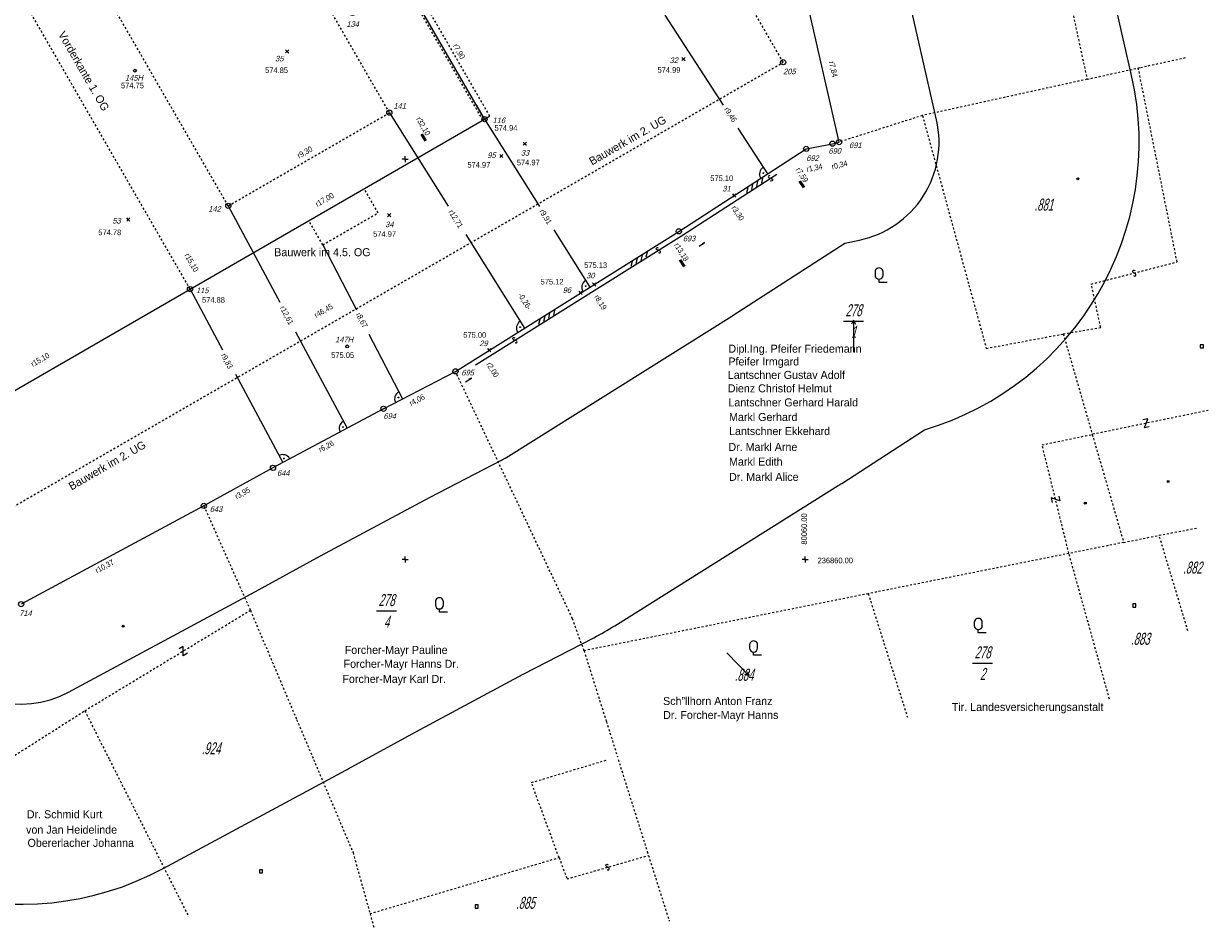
# Model space of a CAD drawing. Extents: x 0 to 80080, y 0 to 236956.
# Tile 3 of 8: x 80021 to 80080, y 236842 to 236887. Entities that reach past the tile are written whole.
import ezdxf
from ezdxf.enums import TextEntityAlignment as Align

# ---------------------------------------------------------------- set-up
doc = ezdxf.new("R2010")
doc.units = 0
doc.header["$LTSCALE"] = 0.05
doc.header["$MEASUREMENT"] = 0
for name, pattern in [('GESTRICHELT', [1, 0.6, -0.4]), ('PUNKT2', [0.14, 0.04, -0.1]), ('STRICHPUNKT', [1.2, 0.6, -0.28, 0.04, -0.28]), ('VERDECKT2', [0.3, 0.14, -0.16])]:
    doc.linetypes.add(name, pattern=pattern)
doc.layers.get('0').update_dxf_attribs({"linetype": 'CONTINUOUS'})
for name, color, linetype in [('GRENZEN', 7, 'CONTINUOUS'), ('GRGRENZE', 7, 'CONTINUOUS'), ('HEKTAR', 7, 'CONTINUOUS'), ('HO', 7, 'CONTINUOUS'), ('KATASTER', 7, 'CONTINUOUS'), ('NUSYMB', 7, 'CONTINUOUS'), ('OBJEKTE', 7, 'CONTINUOUS'), ('PN', 7, 'CONTINUOUS'), ('SITHOEHE', 40, 'CONTINUOUS'), ('SITLAGE', 2, 'CONTINUOUS'), ('SONSTIGE', 7, 'CONTINUOUS'), ('TBO', 3, 'CONTINUOUS')]:
    doc.layers.add(name, color=color, linetype=linetype)
doc.styles.add('AUDIT_D_040929113833-1', font='txt')

# ---------------------------------------------------------------- blocks, each defined once
blk = doc.blocks.new('GST', base_point=(295.049, 113.9358))
at = {"style": 'AUDIT_D_040929113833-1', "flags": 4}
blk.add_attdef('GST', (295.049, 113.9358), '', height=1, dxfattribs=at)
blk.add_attdef('GST', (295.049, 113.9358), '', height=1, dxfattribs=at)
blk = doc.blocks.new('GSTPF', base_point=(81.0332, 97.8164))
at = {"color": 0, "linetype": 'Continuous'}
for q in [(82.0332, 98.3164), (89.0332, 97.8164), (82.0332, 97.3164)]:
    blk.add_line((81.0332, 97.8164), q, dxfattribs=at)
at = {"style": 'AUDIT_D_040929113833-1', "flags": 4}
blk.add_attdef('GSTPF', (81.0332, 97.8164), '', height=1, dxfattribs=at)
blk = doc.blocks.new('GSTOU', base_point=(55.2021, 98.5682))
at = {"color": 0, "linetype": 'Continuous'}
blk.add_line((52.7021, 98.5682), (57.7021, 98.5682), dxfattribs=at)
at = {"style": 'AUDIT_D_040929113833-1', "flags": 4}
for tag in ['GSTO', 'GSTU', 'GSTO', 'GSTU']:
    blk.add_attdef(tag, (55.2021, 98.5682), '', height=1, dxfattribs=at)
blk = doc.blocks.new('BEMASS0013')
at = {"color": 7, "linetype": 'Continuous', "style": 'AUDIT_D_040929113833-1', "width": 0.75}
blk.add_text('r10,37', height=0.28, rotation=28.271, dxfattribs=at).set_placement((80024.5981, 236859.3005))
blk = doc.blocks.new('BEMASS0014')
at = {"color": 7, "linetype": 'Continuous', "style": 'AUDIT_D_040929113833-1', "width": 0.75}
blk.add_text('r3,95', height=0.28, rotation=28.773, dxfattribs=at).set_placement((80031.5803, 236863.0032))
blk = doc.blocks.new('BEMASS0015')
at = {"color": 7, "linetype": 'Continuous', "style": 'AUDIT_D_040929113833-1', "width": 0.75}
blk.add_text('r6,26', height=0.28, rotation=28.121, dxfattribs=at).set_placement((80035.7609, 236865.3451))
blk = doc.blocks.new('BEMASS0016')
at = {"color": 7, "linetype": 'Continuous', "style": 'AUDIT_D_040929113833-1', "width": 0.75}
blk.add_text('r4,06', height=0.28, rotation=27.449, dxfattribs=at).set_placement((80040.3006, 236867.6622))
blk = doc.blocks.new('BEMASS0017')
at = {"color": 7, "linetype": 'Continuous', "style": 'AUDIT_D_040929113833-1', "width": 0.75}
blk.add_text('r1,34', height=0.28, rotation=11.226, dxfattribs=at).set_placement((80060.0936, 236879.361))
blk = doc.blocks.new('BEMASS0018')
at = {"color": 7, "linetype": 'Continuous', "style": 'AUDIT_D_040929113833-1', "width": 0.75}
blk.add_text('r0,34', height=0.28, rotation=13.627, dxfattribs=at).set_placement((80061.3575, 236879.4889))
blk = doc.blocks.new('BEMASS0019')
at = {"color": 7, "linetype": 'Continuous', "style": 'AUDIT_D_040929113833-1', "width": 0.75}
blk.add_text('r7,84', height=0.28, rotation=282.83, dxfattribs=at).set_placement((80061.1788, 236884.8624))
blk = doc.blocks.new('BEMASS0045')
at = {"color": 7, "linetype": 'Continuous'}
for p, q in [((80043.022, 236868.884), (80043.3067, 236869.0624)), ((80043.3067, 236869.0624), (80043.1848, 236869.0057)), ((80043.3067, 236869.0624), (80043.2025, 236868.9775))]:
    blk.add_line(p, q, dxfattribs=at)
blk = doc.blocks.new('BEMASS0046')
at = {"color": 7, "linetype": 'Continuous'}
for p, q in [((80053.9283, 236874.6198), (80053.7177, 236874.9559)), ((80053.7685, 236874.9878), (80053.9792, 236874.6516))]:
    blk.add_line(p, q, dxfattribs=at)
at = {"color": 7, "linetype": 'Continuous', "style": 'AUDIT_D_040929113833-1', "width": 0.75}
blk.add_text('r13,18', height=0.28, rotation=302.074, dxfattribs=at).set_placement((80053.432, 236875.7131))
blk = doc.blocks.new('BEMASS0047')
at = {"color": 7, "linetype": 'Continuous', "style": 'AUDIT_D_040929113833-1', "width": 0.75}
blk.add_text('r8,19', height=0.28, rotation=302.074, dxfattribs=at).set_placement((80049.4377, 236873.1185))
blk = doc.blocks.new('BEMASS0048')
at = {"color": 7, "linetype": 'Continuous', "style": 'AUDIT_D_040929113833-1', "width": 0.75}
blk.add_text('r2,00', height=0.28, rotation=302.074, dxfattribs=at).set_placement((80044.0417, 236869.7482))
blk = doc.blocks.new('BEMASS0049')
at = {"color": 7, "linetype": 'Continuous'}
for p, q in [((80054.688, 236875.654), (80054.9701, 236875.8365)), ((80054.9701, 236875.8365), (80054.8491, 236875.7781)), ((80054.9701, 236875.8365), (80054.8672, 236875.7501))]:
    blk.add_line(p, q, dxfattribs=at)
blk = doc.blocks.new('BEMASS0050')
at = {"color": 7, "linetype": 'Continuous'}
for p, q in [((80059.905, 236878.5693), (80059.6921, 236878.8984)), ((80059.7425, 236878.931), (80059.9554, 236878.6019))]:
    blk.add_line(p, q, dxfattribs=at)
at = {"color": 7, "linetype": 'Continuous', "style": 'AUDIT_D_040929113833-1', "width": 0.75}
blk.add_text('r7,59', height=0.28, rotation=302.894, dxfattribs=at).set_placement((80059.5071, 236879.479))
blk = doc.blocks.new('BEMASS0051')
at = {"color": 7, "linetype": 'Continuous', "style": 'AUDIT_D_040929113833-1', "width": 0.75}
blk.add_text('r3,30', height=0.28, rotation=302.894, dxfattribs=at).set_placement((80056.2983, 236877.5695))
blk = doc.blocks.new('BEMASS0052')
at = {"color": 7, "linetype": 'Continuous', "style": 'AUDIT_D_040929113833-1', "width": 0.75}
blk.add_text('-0,26-', height=0.28, rotation=302.074, dxfattribs=at).set_placement((80045.6242, 236873.2178))
blk = doc.blocks.new('9', base_point=(134.9007, 189.0778))
at = {"color": 0, "linetype": 'Continuous'}
blk.add_circle((134.9007, 189.0778), 0.65, dxfattribs=at)
at = {"style": 'AUDIT_D_040929113833-1', "flags": 4}
for tag in ['HO', 'PN']:
    blk.add_attdef(tag, (135.9007, 190.0778), '', height=0.28, dxfattribs=at)
blk = doc.blocks.new('33', base_point=(124.67, 173.23))
at = {"color": 0, "linetype": 'Continuous'}
blk.add_lwpolyline([(124.07, 174.23), (125.27, 174.23), (124.07, 172.23), (125.27, 172.23)], dxfattribs=at)
blk = doc.blocks.new('38', base_point=(174.6347, 173.4226))
at = {"color": 0, "linetype": 'Continuous'}
for radius in [0.25, 0.15]:
    blk.add_circle((174.6347, 173.4226), radius, dxfattribs=at)
blk = doc.blocks.new('26', base_point=(54.8, 172.97))
at = {"color": 0, "linetype": 'Continuous'}
blk.add_lwpolyline([(54.5, 172.45, 1.255241), (55.02, 172.72), (54.57, 173.23, -1.262482), (55.08, 173.51)], format="xyb", dxfattribs=at)
blk = doc.blocks.new('177', base_point=(65.0594, 82.5504))
at = {"color": 0, "linetype": 'Continuous'}
for p, q in [((64.0594, 85.1504), (64.0594, 84.3504)), ((65.0594, 82.5504), (65.0594, 83.3504)), ((66.0594, 84.3504), (66.0594, 85.1504)), ((67.0594, 82.5504), (65.0594, 82.5504))]:
    blk.add_line(p, q, dxfattribs=at)
for centre, start, end in [((65.0594, 85.1504), 0, 180.000005), ((65.0594, 84.3504), 180, 0)]:
    blk.add_arc(centre, 1, start, end, dxfattribs=at)
blk = doc.blocks.new('176', base_point=(54.92, 83.76))
at = {"color": 0, "linetype": 'Continuous'}
blk.add_lwpolyline([(55.32, 84.16), (54.52, 84.16), (54.52, 83.36), (55.32, 83.36), (55.32, 84.16)], close=True, dxfattribs=at)
blk = doc.blocks.new('25', base_point=(294.8925, 187.6994))
at = {"color": 0, "linetype": 'Continuous'}
for p, q in [((294.5036, 187.3105), (295.2814, 188.0884)), ((294.8925, 187.6994), (294.5036, 188.0884)), ((294.8925, 187.6994), (295.2814, 187.3105))]:
    blk.add_line(p, q, dxfattribs=at)
at = {"style": 'AUDIT_D_040929113833-1', "flags": 4}
for tag in ['HO', 'PN']:
    blk.add_attdef(tag, (295.8925, 188.6994), '', height=0.28, dxfattribs=at)
blk = doc.blocks.new('116', base_point=(204.4886, 127.4211))
at = {"color": 0, "linetype": 'Continuous'}
for p, q in [((202.4415, 127.5711), (203.1415, 128.2711)), ((203.5729, 127.5711), (204.2729, 128.2711)), ((204.7042, 127.5711), (205.4042, 128.2711)), ((205.8356, 127.5711), (206.5356, 128.2711))]:
    blk.add_line(p, q, dxfattribs=at)
blk = doc.blocks.new('11', base_point=(154.8674, 189.62))
at = {"color": 0, "linetype": 'Continuous'}
blk.add_circle((154.8674, 189.62), 0.35, dxfattribs=at)
at = {"style": 'AUDIT_D_040929113833-1', "flags": 4}
for tag in ['HO', 'PN']:
    blk.add_attdef(tag, (155.8674, 190.62), '', height=0.28, dxfattribs=at)
blk = doc.blocks.new('13', base_point=(174.7973, 188.5503))
at = {"color": 0, "linetype": 'Continuous'}
for q in [(174.0473, 188.5503), (174.7973, 189.3003), (175.5473, 188.5503), (174.7973, 187.8003)]:
    blk.add_line((174.7973, 188.5503), q, dxfattribs=at)
at = {"style": 'AUDIT_D_040929113833-1', "flags": 4}
for tag in ['HO', 'PN']:
    blk.add_attdef(tag, (175.7973, 189.5503), '', height=0.28, dxfattribs=at)
blk = doc.blocks.new('BEMASS0058')
at = {"color": 7, "linetype": 'Continuous', "style": 'AUDIT_D_040929113833-1', "width": 0.75}
blk.add_text('r46,45', height=0.28, rotation=29.994, dxfattribs=at).set_placement((80035.5523, 236872.0651))
blk = doc.blocks.new('BEMASS0066')
at = {"color": 7, "linetype": 'Continuous'}
for p, q in [((80043.9654, 236882.008), (80046.7062, 236877.6346)), ((80047.4347, 236876.472), (80049.2282, 236873.6102))]:
    blk.add_line(p, q, dxfattribs=at)
at = {"color": 7, "linetype": 'Continuous', "style": 'AUDIT_D_040929113833-1', "width": 0.75}
blk.add_text('r9,91', height=0.28, rotation=302.074, dxfattribs=at).set_placement((80046.6916, 236877.3942))
blk = doc.blocks.new('BEMASS0068')
at = {"color": 7, "linetype": 'Continuous'}
for p, q in [((80040.9926, 236880.9044), (80040.7943, 236881.248)), ((80040.8462, 236881.278), (80041.0445, 236880.9344))]:
    blk.add_line(p, q, dxfattribs=at)
at = {"color": 7, "linetype": 'Continuous', "style": 'AUDIT_D_040929113833-1', "width": 0.75}
blk.add_text('r32,10', height=0.28, rotation=299.994, dxfattribs=at).set_placement((80040.5363, 236882.0151))
blk = doc.blocks.new('BEMASS0069')
at = {"color": 7, "linetype": 'Continuous', "style": 'AUDIT_D_040929113833-1', "width": 0.75}
blk.add_text('r15,10', height=0.28, rotation=299.994, dxfattribs=at).set_placement((80028.9515, 236875.201))
blk = doc.blocks.new('BEMASS0070')
at = {"color": 7, "linetype": 'Continuous', "style": 'AUDIT_D_040929113833-1', "width": 0.75}
blk.add_text('r17,00', height=0.28, rotation=29.994, dxfattribs=at).set_placement((80035.6082, 236877.6132))
blk = doc.blocks.new('BEMASS0071')
at = {"color": 7, "linetype": 'Continuous', "style": 'AUDIT_D_040929113833-1', "width": 0.75}
blk.add_text('r15,10', height=0.28, rotation=29.994, dxfattribs=at).set_placement((80021.3862, 236869.6185))
blk = doc.blocks.new('BEMASS0072')
at = {"color": 7, "linetype": 'Continuous'}
for p, q in [((80029.2421, 236873.5096), (80030.8648, 236870.4732)), ((80031.5115, 236869.2631), (80033.8756, 236864.8395))]:
    blk.add_line(p, q, dxfattribs=at)
at = {"color": 7, "linetype": 'Continuous', "style": 'AUDIT_D_040929113833-1', "width": 0.75}
blk.add_text('r9,83', height=0.28, rotation=298.121, dxfattribs=at).set_placement((80030.7808, 236870.206))
blk = doc.blocks.new('BEMASS0074')
at = {"color": 7, "linetype": 'Continuous', "style": 'AUDIT_D_040929113833-1', "width": 0.75}
blk.add_text('r7,90', height=0.28, rotation=299.994, dxfattribs=at).set_placement((80042.3756, 236885.6696))
blk = doc.blocks.new('BEMASS0091')
at = {"color": 7, "linetype": 'Continuous', "style": 'AUDIT_D_040929113833-1', "width": 0.75}
blk.add_text('r9,30', height=0.28, rotation=29.994, dxfattribs=at).set_placement((80034.7046, 236880.0349))
blk = doc.blocks.new('BEMASS0093')
at = {"color": 7, "linetype": 'Continuous'}
for p, q in [((80039.2085, 236882.3278), (80042.1402, 236877.6497)), ((80043.0249, 236876.238), (80045.9565, 236871.5599))]:
    blk.add_line(p, q, dxfattribs=at)
at = {"color": 7, "linetype": 'Continuous', "style": 'AUDIT_D_040929113833-1', "width": 0.75}
blk.add_text('r12,71', height=0.28, rotation=302.074, dxfattribs=at).set_placement((80042.1479, 236877.3737))
blk = doc.blocks.new('BEMASS0094')
at = {"color": 7, "linetype": 'Continuous'}
for p, q in [((80031.154, 236877.6787), (80033.7323, 236872.8542)), ((80034.5175, 236871.3849), (80037.0958, 236866.5604))]:
    blk.add_line(p, q, dxfattribs=at)
at = {"color": 7, "linetype": 'Continuous', "style": 'AUDIT_D_040929113833-1', "width": 0.75}
blk.add_text('r12,61', height=0.28, rotation=298.121, dxfattribs=at).set_placement((80033.721, 236872.5783))
blk = doc.blocks.new('BEMASS0097')
at = {"color": 7, "linetype": 'Continuous'}
for p, q in [((80035.8746, 236875.7215), (80037.5563, 236872.484)), ((80038.1887, 236871.2664), (80039.8705, 236868.0289))]:
    blk.add_line(p, q, dxfattribs=at)
at = {"color": 7, "linetype": 'Continuous', "style": 'AUDIT_D_040929113833-1', "width": 0.75}
blk.add_text('r8,67', height=0.28, rotation=297.449, dxfattribs=at).set_placement((80037.5224, 236872.2455))
blk = doc.blocks.new('BEMASS0106')
at = {"color": 7, "linetype": 'Continuous'}
for p, q in [((80052.977, 236887.2096), (80055.8919, 236882.7028)), ((80056.637, 236881.5507), (80058.1137, 236879.2676))]:
    blk.add_line(p, q, dxfattribs=at)
at = {"color": 7, "linetype": 'Continuous', "style": 'AUDIT_D_040929113833-1', "width": 0.75}
blk.add_text('r9,46', height=0.28, rotation=302.894, dxfattribs=at).set_placement((80055.9312, 236882.4947))
blk = doc.blocks.new('73', base_point=(274.2326, 157.0404))
at = {"color": 0, "linetype": 'Continuous'}
blk.add_circle((274.9881, 157.7953), 0.1, dxfattribs=at)
blk.add_arc((274.2326, 157.0404), 2, 2.820009, 87.477187, dxfattribs=at)

msp = doc.modelspace()

# ---------------------------------------------------------------- linework, layer by layer
at = {"layer": 'GRGRENZE', "color": 30, "linetype": 'Continuous'}
for p, q in [((80061.69, 236880.86), (80059.95, 236888.5)), ((80060.05, 236880.52), (80061.36, 236880.78)), ((80061.36, 236880.78), (80061.69, 236880.86)), ((80061.36, 236880.78), (80061.69, 236880.86)), ((80053.68, 236876.4), (80060.05, 236880.52)), ((80042.51, 236869.4), (80053.68, 236876.4)), ((80038.91, 236867.53), (80042.51, 236869.4))]:
    msp.add_line(p, q, dxfattribs=at)
at = {"layer": 'GRGRENZE', "color": 7, "linetype": 'GESTRICHELT'}
for p, q in [((80079.13, 236856.43), (80077.69, 236861.21)), ((80075.92, 236860.85), (80073.18, 236860.3)), ((80073.18, 236860.3), (80063.15, 236858.29)), ((80075.21, 236853.02), (80073.18, 236860.3)), ((80063.15, 236858.29), (80048.94, 236855.44)), ((80063.15, 236858.29), (80065.107, 236852.123)), ((80023.98, 236852.44), (80032.26, 236857.46)), ((80048.94, 236855.44), (80050.055, 236851.902)), ((80022.668, 236851.604), (80023.98, 236852.44)), ((80023.98, 236852.44), (80025.21, 236850)), ((80020.15, 236850), (80022.668, 236851.604)), ((80034.573, 236852), (80035.42, 236850)), ((80050.055, 236851.902), (80050.61, 236850.14)), ((80025.21, 236850), (80029.18, 236842.132)), ((80038.24, 236842.3), (80038.429, 236841.616))]:
    msp.add_line(p, q, dxfattribs=at)
for points in [[(80074.09, 236884), (80076.76, 236884.59), (80079.081, 236885.098)], [(80074.09, 236884), (80065.86, 236882.19), (80061.69, 236880.86)], [(80065.86, 236882.19), (80069.05, 236870.55), (80072.9, 236871.27), (80074.35, 236866.25)], [(80048.94, 236855.44), (80048.36, 236857.05), (80042.51, 236869.4)], [(80074.35, 236866.25), (80075.92, 236860.85)], [(80029.93, 236862.68), (80032.26, 236857.46), (80034.573, 236852)], [(80075.92, 236860.85), (80077.69, 236861.21), (80079.567, 236861.566)], [(80035.42, 236850), (80037.39, 236845.35), (80038.24, 236842.3)], [(80038.24, 236842.3), (80047.69, 236845.1), (80046.31, 236848.85), (80050.14, 236850)], [(80050.65, 236850), (80052.1, 236845.4), (80053.2, 236841.93)]]:
    msp.add_lwpolyline(points, dxfattribs=at)
at = {"layer": 'GRGRENZE', "color": 30, "linetype": 'Continuous'}
for points in [[(80038.91, 236867.53), (80033.39, 236864.58)], [(80033.39, 236864.58), (80029.93, 236862.68), (80020.8, 236857.77)]]:
    msp.add_lwpolyline(points, dxfattribs=at)
at = {"layer": 'OBJEKTE', "color": 7, "linetype": 'GESTRICHELT'}
msp.add_line((80080.15, 236867.45), (80074.35, 236866.25), dxfattribs=at)
for points in [[(80057.28, 236897.74), (80057.85, 236894.99), (80064.94, 236896.61), (80065.07, 236896.02), (80072.09, 236897.59), (80074.24, 236887.56), (80073.36, 236887.37), (80074.09, 236884)], [(80073.18, 236860.3), (80071.84, 236865.73), (80074.35, 236866.25)]]:
    msp.add_lwpolyline(points, dxfattribs=at)
at = {"layer": 'SITHOEHE', "color": 2, "linetype": 'Continuous'}
for points in [[(80056.593, 236877.975), (80058.582, 236879.261)], [(80049.587, 236873.528), (80053.82, 236876.181), (80056.593, 236877.975)], [(80044.342, 236870.241), (80049.587, 236873.528)], [(80043.512, 236869.721), (80044.342, 236870.241)]]:
    msp.add_lwpolyline(points, dxfattribs=at)
at = {"layer": 'SONSTIGE', "color": 7, "linetype": 'GESTRICHELT'}
for points in [[(80072.9, 236871.27), (80074.77, 236871.6), (80074.3, 236873.76), (80078.59, 236874.87), (80076.65, 236884.56)], [(80047.69, 236845.1), (80048.09, 236844.03), (80052.16, 236845.21)]]:
    msp.add_lwpolyline(points, dxfattribs=at)
at = {"layer": 'TBO', "color": 3, "linetype": 'STRICHPUNKT'}
msp.add_line((80044.225, 236882.158), (80029.453, 236907.751), dxfattribs=at)
at = {"layer": 'TBO', "color": 3, "linetype": 'VERDECKT2'}
for p, q in [((80039.208, 236882.328), (80025.364, 236906.314)), ((80031.154, 236877.679), (80017.309, 236901.665)), ((80031.154, 236877.679), (80039.208, 236882.328))]:
    msp.add_line(p, q, dxfattribs=at)
at = {"layer": 'TBO', "color": 3, "linetype": 'GESTRICHELT'}
for p, q in [((80043.879, 236881.958), (80033.4, 236900.112)), ((80029.242, 236873.51), (80014.916, 236898.33))]:
    msp.add_line(p, q, dxfattribs=at)
at = {"layer": 'TBO', "color": 3, "linetype": 'Continuous'}
for p, q in [((80043.965, 236882.008), (80040.016, 236888.85)), ((80043.565, 236882.701), (80043.965, 236882.008)), ((80043.965, 236882.008), (80044.225, 236882.158))]:
    msp.add_line(p, q, dxfattribs=at)
at = {"layer": 'TBO', "color": 3, "linetype": 'PUNKT2'}
for p, q in [((80038.646, 236877.321), (80037.946, 236878.534)), ((80035.875, 236875.722), (80038.646, 236877.321)), ((80035.875, 236875.722), (80035.175, 236876.934))]:
    msp.add_line(p, q, dxfattribs=at)
at = {"layer": 'TBO', "color": 4, "linetype": 'Continuous'}
for points in [[(80065.966, 236866.482, 0.395256), (80076.315, 236884.191), (80074.575, 236891.831, 0.101837), (80072.071, 236897.336), (80065.716, 236906.055), (80065.71, 236906.063), (80065.43, 236907.466, 0.206223), (80058.692, 236917.236), (80052.236, 236921.287)], [(79976.96, 236898.41), (79989.85, 236881.223), (79990.974, 236879.436), (79993.238, 236875.498), (79993.482, 236875.03, 0.011405), (79993.811, 236874.43), (80007.821, 236850.25, 0.404953), (80027.905, 236844.559), (80037.035, 236849.469, 0.00219), (80037.15, 236849.532), (80040.535, 236851.391), (80045.902, 236854.259), (80049.424, 236856.089, 0.020184), (80050.475, 236856.69), (80061.645, 236863.69, 0.003576), (80061.826, 236863.805), (80065.966, 236866.482)], [(79998.097, 236886.894), (79999.545, 236884.592), (80002.013, 236880.299), (80002.354, 236879.643, 0.011405), (80002.464, 236879.443), (80016.474, 236855.263, 0.404953), (80023.168, 236853.366), (80032.298, 236858.276, 0.00219), (80032.337, 236858.297), (80035.772, 236860.184), (80041.241, 236863.106), (80044.815, 236864.963, 0.020184), (80045.165, 236865.163), (80056.335, 236872.163, 0.003576), (80056.395, 236872.202), (80061.98, 236875.814), (80062.705, 236875.964, 0.419939), (80066.565, 236881.97), (80064.825, 236889.61, 0.101837)]]:
    msp.add_lwpolyline(points, format="xyb", dxfattribs=at)
at = {"layer": 'TBO', "color": 3, "linetype": 'PUNKT2'}
for points in [[(80058.893, 236884.851), (80053.657, 236893.923)], [(80018.664, 236861.631), (80058.893, 236884.851)]]:
    msp.add_lwpolyline(points, dxfattribs=at)
at = {"layer": 'TBO', "color": 3, "linetype": 'Continuous'}
msp.add_lwpolyline([(80016.164, 236865.961), (80029.242, 236873.51), (80043.965, 236882.008)], dxfattribs=at)

# ---------------------------------------------------------------- block references
at = {"layer": 'GRENZEN'}
ref = msp.add_blockref('GSTOU', (80062.417, 236871.918), dxfattribs=dict(at, xscale=0.2, yscale=0.2, zscale=0.2))
ref.add_attrib('GSTO', '278', dxfattribs={"color": 7, "height": 0.6, "style": 'AUDIT_D_040929113833-1', "oblique": 15, "width": 0.6, "flags": 4}).set_placement((80062.417, 236872.158), align=Align.CENTER)
ref.add_attrib('GSTU', '1', dxfattribs={"color": 7, "height": 0.6, "style": 'AUDIT_D_040929113833-1', "oblique": 15, "width": 0.6, "flags": 4}).set_placement((80062.417, 236871.078), align=Align.CENTER)
at = {"layer": 'GRENZEN', "xscale": 0.2, "yscale": 0.2, "zscale": 0.2, "rotation": 270}
msp.add_blockref('GSTPF', (80062.417, 236871.968), dxfattribs=at)
at = {"layer": 'GRENZEN'}
ref = msp.add_blockref('GSTOU', (80039.067, 236857.429), dxfattribs=dict(at, xscale=0.2, yscale=0.2, zscale=0.2))
ref.add_attrib('GSTO', '278', dxfattribs={"color": 7, "height": 0.6, "style": 'AUDIT_D_040929113833-1', "oblique": 15, "width": 0.6, "flags": 4}).set_placement((80039.067, 236857.669), align=Align.CENTER)
ref.add_attrib('GSTU', '4', dxfattribs={"color": 7, "height": 0.6, "style": 'AUDIT_D_040929113833-1', "oblique": 15, "width": 0.6, "flags": 4}).set_placement((80039.067, 236856.589), align=Align.CENTER)
ref = msp.add_blockref('GSTOU', (80068.865, 236854.816), dxfattribs=dict(at, xscale=0.2, yscale=0.2, zscale=0.2))
ref.add_attrib('GSTO', '278', dxfattribs={"color": 7, "height": 0.6, "style": 'AUDIT_D_040929113833-1', "oblique": 15, "width": 0.6, "flags": 4}).set_placement((80068.865, 236855.056), align=Align.CENTER)
ref.add_attrib('GSTU', '2', dxfattribs={"color": 7, "height": 0.6, "style": 'AUDIT_D_040929113833-1', "oblique": 15, "width": 0.6, "flags": 4}).set_placement((80068.865, 236853.976), align=Align.CENTER)
ref = msp.add_blockref('GST', (80045.538, 236842.538), dxfattribs=dict(at, xscale=0.2, yscale=0.2, zscale=0.2))
ref.add_attrib('GST', '.885', (80045.538, 236842.538), dxfattribs={"color": 7, "height": 0.6, "style": 'AUDIT_D_040929113833-1', "oblique": 15, "width": 0.6, "flags": 4})
at = {"layer": 'HEKTAR', "xscale": 0.2, "yscale": 0.2, "zscale": 0.2}
for p in [(80040, 236880), (80040, 236860), (80060, 236860)]:
    msp.add_blockref('13', p, dxfattribs=at)
at = {"layer": 'KATASTER'}
ref = msp.add_blockref('9', (80060.05, 236880.52), dxfattribs=dict(at, xscale=0.2, yscale=0.2, zscale=0.2))
ref.add_attrib('PN', '692', (80060.05, 236879.92), dxfattribs={"layer": 'PN', "height": 0.28, "style": 'AUDIT_D_040929113833-1', "oblique": 15, "width": 0.8, "flags": 4})
ref = msp.add_blockref('9', (80061.36, 236880.78), dxfattribs=dict(at, xscale=0.2, yscale=0.2, zscale=0.2))
ref.add_attrib('PN', '690', (80061.16, 236880.28), dxfattribs={"layer": 'PN', "height": 0.28, "style": 'AUDIT_D_040929113833-1', "oblique": 15, "width": 0.8, "flags": 4})
ref = msp.add_blockref('9', (80061.69, 236880.86), dxfattribs=dict(at, xscale=0.2, yscale=0.2, zscale=0.2))
ref.add_attrib('PN', '691', (80062.19, 236880.56), dxfattribs={"layer": 'PN', "height": 0.28, "style": 'AUDIT_D_040929113833-1', "oblique": 15, "width": 0.8, "flags": 4})
at = {"layer": 'KATASTER', "xscale": 0.2, "yscale": 0.2, "zscale": 0.2}
msp.add_blockref('38', (80073.627, 236879.023), dxfattribs=at)
at = {"layer": 'KATASTER'}
ref = msp.add_blockref('GST', (80071.455, 236877.436), dxfattribs=dict(at, xscale=0.2, yscale=0.2, zscale=0.2))
ref.add_attrib('GST', '.881', (80071.455, 236877.436), dxfattribs={"color": 7, "height": 0.6, "style": 'AUDIT_D_040929113833-1', "oblique": 15, "width": 0.6, "flags": 4})
ref = msp.add_blockref('9', (80053.68, 236876.4), dxfattribs=dict(at, xscale=0.2, yscale=0.2, zscale=0.2))
ref.add_attrib('PN', '693', (80053.88, 236875.9), dxfattribs={"layer": 'PN', "height": 0.28, "style": 'AUDIT_D_040929113833-1', "oblique": 15, "width": 0.8, "flags": 4})
ref = msp.add_blockref('9', (80042.51, 236869.4), dxfattribs=dict(at, xscale=0.2, yscale=0.2, zscale=0.2))
ref.add_attrib('PN', '695', (80042.81, 236869.2), dxfattribs={"layer": 'PN', "height": 0.28, "style": 'AUDIT_D_040929113833-1', "oblique": 15, "width": 0.8, "flags": 4})
ref = msp.add_blockref('9', (80038.91, 236867.53), dxfattribs=dict(at, xscale=0.2, yscale=0.2, zscale=0.2))
ref.add_attrib('PN', '694', (80038.91, 236867.03), dxfattribs={"layer": 'PN', "height": 0.28, "style": 'AUDIT_D_040929113833-1', "oblique": 15, "width": 0.8, "flags": 4})
at = {"layer": 'KATASTER', "xscale": 0.2, "yscale": 0.2, "zscale": 0.2}
for name, p, rotation in [('33', (80077.042, 236866.807), 191.689), ('GSTPF', (80057.189, 236854.176), 134.029)]:
    msp.add_blockref(name, p, dxfattribs=dict(at, rotation=rotation))
at = {"layer": 'KATASTER'}
ref = msp.add_blockref('9', (80033.39, 236864.58), dxfattribs=dict(at, xscale=0.2, yscale=0.2, zscale=0.2))
ref.add_attrib('PN', '644', (80033.59, 236864.18), dxfattribs={"layer": 'PN', "height": 0.28, "style": 'AUDIT_D_040929113833-1', "oblique": 15, "width": 0.8, "flags": 4})
ref = msp.add_blockref('9', (80029.93, 236862.68), dxfattribs=dict(at, xscale=0.2, yscale=0.2, zscale=0.2))
ref.add_attrib('PN', '643', (80030.23, 236862.38), dxfattribs={"layer": 'PN', "height": 0.28, "style": 'AUDIT_D_040929113833-1', "oblique": 15, "width": 0.8, "flags": 4})
ref = msp.add_blockref('GST', (80078.887, 236859.295), dxfattribs=dict(at, xscale=0.2, yscale=0.2, zscale=0.2))
ref.add_attrib('GST', '.882', (80078.887, 236859.295), dxfattribs={"color": 7, "height": 0.6, "style": 'AUDIT_D_040929113833-1', "oblique": 15, "width": 0.6, "flags": 4})
ref = msp.add_blockref('9', (80020.8, 236857.77), dxfattribs=dict(at, xscale=0.2, yscale=0.2, zscale=0.2))
ref.add_attrib('PN', '714', (80020.7, 236857.17), dxfattribs={"layer": 'PN', "height": 0.28, "style": 'AUDIT_D_040929113833-1', "oblique": 15, "width": 0.8, "flags": 4})
ref = msp.add_blockref('GST', (80076.279, 236855.735), dxfattribs=dict(at, xscale=0.2, yscale=0.2, zscale=0.2))
ref.add_attrib('GST', '.883', (80076.279, 236855.735), dxfattribs={"color": 7, "height": 0.6, "style": 'AUDIT_D_040929113833-1', "oblique": 15, "width": 0.6, "flags": 4})
ref = msp.add_blockref('GST', (80056.47, 236853.936), dxfattribs=dict(at, xscale=0.2, yscale=0.2, zscale=0.2))
ref.add_attrib('GST', '.884', (80056.47, 236853.936), dxfattribs={"color": 7, "height": 0.6, "style": 'AUDIT_D_040929113833-1', "oblique": 15, "width": 0.6, "flags": 4})
ref = msp.add_blockref('GST', (80029.82, 236850.262), dxfattribs=dict(at, xscale=0.2, yscale=0.2, zscale=0.2))
ref.add_attrib('GST', '.924', (80029.82, 236850.262), dxfattribs={"color": 7, "height": 0.6, "style": 'AUDIT_D_040929113833-1', "oblique": 15, "width": 0.6, "flags": 4})
at = {"layer": 'NUSYMB', "xscale": 0.2, "yscale": 0.2, "zscale": 0.2}
for name, p in [('177', (80063.687, 236873.848)), ('176', (80079.83, 236870.65)), ('38', (80078.14, 236863.9)), ('38', (80074, 236862.82)), ('177', (80041.709, 236857.365)), ('176', (80076.45, 236857.703)), ('177', (80068.652, 236856.335)), ('38', (80025.893, 236856.662)), ('177', (80057.416, 236855.21)), ('176', (80032.791, 236844.414)), ('176', (80043.572, 236842.653))]:
    msp.add_blockref(name, p, dxfattribs=at)
at = {"layer": 'SITHOEHE', "color": 2}
ref = msp.add_blockref('25', (80034.096, 236885.391), dxfattribs=dict(at, xscale=0.2, yscale=0.2, zscale=0.2))
ref.add_attrib('PN', '35', (80033.496, 236884.891), dxfattribs={"layer": 'PN', "height": 0.28, "style": 'AUDIT_D_040929113833-1', "oblique": 15, "width": 0.8, "flags": 4})
ref.add_attrib('HO', '574.85', (80032.996, 236884.311), dxfattribs={"layer": 'HO', "height": 0.28, "style": 'AUDIT_D_040929113833-1', "width": 0.8, "flags": 4})
ref = msp.add_blockref('25', (80053.915, 236885.008), dxfattribs=dict(at, xscale=0.2, yscale=0.2, zscale=0.2))
ref.add_attrib('PN', '32', (80053.215, 236884.808), dxfattribs={"layer": 'PN', "height": 0.28, "style": 'AUDIT_D_040929113833-1', "oblique": 15, "width": 0.8, "flags": 4})
ref.add_attrib('HO', '574.99', (80052.615, 236884.328), dxfattribs={"layer": 'HO', "height": 0.28, "style": 'AUDIT_D_040929113833-1', "width": 0.8, "flags": 4})
ref = msp.add_blockref('11', (80026.49, 236884.43), dxfattribs=dict(at, xscale=0.2, yscale=0.2, zscale=0.2))
ref.add_attrib('PN', '145H', (80025.99, 236883.93), dxfattribs={"layer": 'PN', "height": 0.28, "style": 'AUDIT_D_040929113833-1', "oblique": 15, "width": 0.8, "flags": 4})
ref.add_attrib('HO', '574.75', (80025.79, 236883.55), dxfattribs={"layer": 'HO', "height": 0.28, "style": 'AUDIT_D_040929113833-1', "width": 0.8, "flags": 4})
ref = msp.add_blockref('25', (80045.98, 236880.781), dxfattribs=dict(at, xscale=0.2, yscale=0.2, zscale=0.2))
ref.add_attrib('PN', '33', (80045.78, 236880.181), dxfattribs={"layer": 'PN', "height": 0.28, "style": 'AUDIT_D_040929113833-1', "oblique": 15, "width": 0.8, "flags": 4})
ref.add_attrib('HO', '574.97', (80045.58, 236879.701), dxfattribs={"layer": 'HO', "height": 0.28, "style": 'AUDIT_D_040929113833-1', "width": 0.8, "flags": 4})
ref = msp.add_blockref('25', (80044.808, 236880.164), dxfattribs=dict(at, xscale=0.2, yscale=0.2, zscale=0.2))
ref.add_attrib('PN', '95', (80044.108, 236880.064), dxfattribs={"layer": 'PN', "color": 7, "height": 0.28, "style": 'AUDIT_D_040929113833-1', "oblique": 15, "width": 0.8, "flags": 4})
ref.add_attrib('HO', '574.97', (80043.108, 236879.584), dxfattribs={"layer": 'HO', "height": 0.28, "style": 'AUDIT_D_040929113833-1', "width": 0.8, "flags": 4})
at = {"layer": 'SITHOEHE'}
for name in ['BEMASS0050', 'BEMASS0051', 'BEMASS0046', 'BEMASS0049', 'BEMASS0052', 'BEMASS0047', 'BEMASS0048', 'BEMASS0045']:
    msp.add_blockref(name, (0, 0), dxfattribs=at)
at = {"layer": 'SITHOEHE', "color": 2}
ref = msp.add_blockref('25', (80056.452, 236878.193), dxfattribs=dict(at, xscale=0.2, yscale=0.2, zscale=0.2))
ref.add_attrib('PN', '31', (80055.852, 236878.393), dxfattribs={"layer": 'PN', "height": 0.28, "style": 'AUDIT_D_040929113833-1', "oblique": 15, "width": 0.8, "flags": 4})
ref.add_attrib('HO', '575.10', (80055.252, 236878.913), dxfattribs={"layer": 'HO', "height": 0.28, "style": 'AUDIT_D_040929113833-1', "width": 0.8, "flags": 4})
for name, p, xscale, yscale, zscale, rotation in [('116', (80057.396, 236878.804), 0.26, 0.26, 0.26, 212.894), ('26', (80058.258, 236879.051), 0.2, 0.2, 0.2, 212.894), ('116', (80051.618, 236875.108), 0.26, 0.26, 0.26, 212.074), ('26', (80052.659, 236875.454), 0.2, 0.2, 0.2, 32.074), ('116', (80046.999, 236872.213), 0.26, 0.26, 0.26, 212.074), ('26', (80045.485, 236870.957), 0.2, 0.2, 0.2, 32.074)]:
    msp.add_blockref(name, p, dxfattribs=dict(at, xscale=xscale, yscale=yscale, zscale=zscale, rotation=rotation))
ref = msp.add_blockref('25', (80026.157, 236876.989), dxfattribs=dict(at, xscale=0.2, yscale=0.2, zscale=0.2))
ref.add_attrib('PN', '53', (80025.357, 236876.789), dxfattribs={"layer": 'PN', "height": 0.28, "style": 'AUDIT_D_040929113833-1', "oblique": 15, "width": 0.8, "flags": 4})
ref.add_attrib('HO', '574.78', (80024.657, 236876.209), dxfattribs={"layer": 'HO', "height": 0.28, "style": 'AUDIT_D_040929113833-1', "width": 0.8, "flags": 4})
ref = msp.add_blockref('25', (80039.198, 236877.207), dxfattribs=dict(at, xscale=0.2, yscale=0.2, zscale=0.2))
ref.add_attrib('PN', '34', (80038.998, 236876.607), dxfattribs={"layer": 'PN', "height": 0.28, "style": 'AUDIT_D_040929113833-1', "oblique": 15, "width": 0.8, "flags": 4})
ref.add_attrib('HO', '574.97', (80038.398, 236876.127), dxfattribs={"layer": 'HO', "height": 0.28, "style": 'AUDIT_D_040929113833-1', "width": 0.8, "flags": 4})
ref = msp.add_blockref('25', (80049.449, 236873.749), dxfattribs=dict(at, xscale=0.2, yscale=0.2, zscale=0.2))
ref.add_attrib('PN', '30', (80049.049, 236874.049), dxfattribs={"layer": 'PN', "height": 0.28, "style": 'AUDIT_D_040929113833-1', "oblique": 15, "width": 0.8, "flags": 4})
ref.add_attrib('HO', '575.13', (80048.949, 236874.569), dxfattribs={"layer": 'HO', "height": 0.28, "style": 'AUDIT_D_040929113833-1', "width": 0.8, "flags": 4})
ref = msp.add_blockref('25', (80048.771, 236873.324), dxfattribs=dict(at, xscale=0.2, yscale=0.2, zscale=0.2))
ref.add_attrib('PN', '96', (80047.871, 236873.324), dxfattribs={"layer": 'PN', "color": 7, "height": 0.28, "style": 'AUDIT_D_040929113833-1', "oblique": 15, "width": 0.8, "flags": 4})
ref.add_attrib('HO', '575.12', (80046.771, 236873.744), dxfattribs={"layer": 'HO', "height": 0.28, "style": 'AUDIT_D_040929113833-1', "width": 0.8, "flags": 4})
ref = msp.add_blockref('11', (80037.1, 236870.65), dxfattribs=dict(at, xscale=0.2, yscale=0.2, zscale=0.2))
ref.add_attrib('PN', '147H', (80036.5, 236870.85), dxfattribs={"layer": 'PN', "height": 0.28, "style": 'AUDIT_D_040929113833-1', "oblique": 15, "width": 0.8, "flags": 4})
ref.add_attrib('HO', '575.05', (80036.3, 236870.07), dxfattribs={"layer": 'HO', "height": 0.28, "style": 'AUDIT_D_040929113833-1', "width": 0.8, "flags": 4})
ref = msp.add_blockref('25', (80044.204, 236870.461), dxfattribs=dict(at, xscale=0.2, yscale=0.2, zscale=0.2))
ref.add_attrib('PN', '29', (80043.704, 236870.661), dxfattribs={"layer": 'PN', "height": 0.28, "style": 'AUDIT_D_040929113833-1', "oblique": 15, "width": 0.8, "flags": 4})
ref.add_attrib('HO', '575.00', (80042.904, 236871.081), dxfattribs={"layer": 'HO', "height": 0.28, "style": 'AUDIT_D_040929113833-1', "width": 0.8, "flags": 4})
at = {"layer": 'SITLAGE'}
for name in ['BEMASS0019', 'BEMASS0017', 'BEMASS0018', 'BEMASS0016', 'BEMASS0015', 'BEMASS0014', 'BEMASS0013']:
    msp.add_blockref(name, (0, 0), dxfattribs=at)
at = {"layer": 'SONSTIGE', "xscale": 0.2, "yscale": 0.2, "zscale": 0.2}
for name, p, rotation in [('26', (80076.45, 236874.31), 14), ('33', (80072.51, 236863.01), 283), ('33', (80028.903, 236855.425), 211.228), ('26', (80050.12, 236844.62), 16)]:
    msp.add_blockref(name, p, dxfattribs=dict(at, rotation=rotation))
at = {"layer": 'TBO', "color": 3}
ref = msp.add_blockref('9', (80037.359, 236887.316), dxfattribs=dict(at, xscale=0.2, yscale=0.2, zscale=0.2))
ref.add_attrib('PN', '134', (80037.059, 236886.616), dxfattribs={"layer": 'PN', "color": 7, "height": 0.28, "style": 'AUDIT_D_040929113833-1', "oblique": 15, "width": 0.8, "flags": 4})
at = {"layer": 'TBO'}
for name in ['BEMASS0106', 'BEMASS0074', 'BEMASS0093', 'BEMASS0068', 'BEMASS0066', 'BEMASS0091', 'BEMASS0070', 'BEMASS0094', 'BEMASS0069', 'BEMASS0097', 'BEMASS0072', 'BEMASS0058', 'BEMASS0071']:
    msp.add_blockref(name, (0, 0), dxfattribs=at)
at = {"layer": 'TBO', "color": 3}
ref = msp.add_blockref('9', (80058.893, 236884.851), dxfattribs=dict(at, xscale=0.2, yscale=0.2, zscale=0.2))
ref.add_attrib('PN', '205', (80058.893, 236884.251), dxfattribs={"layer": 'PN', "color": 7, "height": 0.28, "style": 'AUDIT_D_040929113833-1', "oblique": 15, "width": 0.8, "flags": 4})
ref = msp.add_blockref('9', (80039.208, 236882.328), dxfattribs=dict(at, xscale=0.2, yscale=0.2, zscale=0.2))
ref.add_attrib('PN', '141', (80039.409, 236882.528), dxfattribs={"layer": 'PN', "color": 7, "height": 0.28, "style": 'AUDIT_D_040929113833-1', "oblique": 15, "width": 0.8, "flags": 4})
ref = msp.add_blockref('9', (80043.965, 236882.008), dxfattribs=dict(at, xscale=0.2, yscale=0.2, zscale=0.2))
ref.add_attrib('PN', '116', (80044.365, 236881.808), dxfattribs={"layer": 'PN', "color": 7, "height": 0.28, "style": 'AUDIT_D_040929113833-1', "oblique": 15, "width": 0.8, "flags": 4})
ref.add_attrib('HO', '574.94', (80044.465, 236881.428), dxfattribs={"layer": 'HO', "height": 0.28, "style": 'AUDIT_D_040929113833-1', "width": 0.8, "flags": 4})
at = {"layer": 'TBO', "xscale": 0.2, "yscale": 0.2, "zscale": 0.2}
for p, rotation in [((80058.114, 236879.268), 122.894), ((80049.228, 236873.61), 122.074), ((80045.957, 236871.56), 122.074), ((80039.871, 236868.029), 117.449), ((80037.096, 236866.56), 118.121), ((80033.876, 236864.84), 28.121)]:
    msp.add_blockref('73', p, dxfattribs=dict(at, rotation=rotation))
at = {"layer": 'TBO', "color": 3}
ref = msp.add_blockref('9', (80031.154, 236877.679), dxfattribs=dict(at, xscale=0.2, yscale=0.2, zscale=0.2))
ref.add_attrib('PN', '142', (80030.154, 236877.379), dxfattribs={"layer": 'PN', "color": 7, "height": 0.28, "style": 'AUDIT_D_040929113833-1', "oblique": 15, "width": 0.8, "flags": 4})
ref = msp.add_blockref('9', (80029.242, 236873.51), dxfattribs=dict(at, xscale=0.2, yscale=0.2, zscale=0.2))
ref.add_attrib('PN', '115', (80029.542, 236873.31), dxfattribs={"layer": 'PN', "color": 7, "height": 0.28, "style": 'AUDIT_D_040929113833-1', "oblique": 15, "width": 0.8, "flags": 4})
ref.add_attrib('HO', '574.88', (80029.842, 236872.83), dxfattribs={"layer": 'HO', "height": 0.28, "style": 'AUDIT_D_040929113833-1', "width": 0.8, "flags": 4})

# ---------------------------------------------------------------- texts
at = {"layer": 'HEKTAR', "color": 7, "linetype": 'Continuous', "style": 'AUDIT_D_040929113833-1', "width": 0.8}
msp.add_text('  80060.00', height=0.28, rotation=90, dxfattribs=at).set_placement((80060.085, 236860.536))
msp.add_text(' 236860.00', height=0.28, dxfattribs=at).set_placement((80060.512, 236859.811))
at = {"layer": 'TBO', "color": 3, "linetype": 'GESTRICHELT', "style": 'AUDIT_D_040929113833-1'}
msp.add_text('Vorderkante 1. OG', height=0.4, rotation=299.994, dxfattribs=at).set_placement((80022.636, 236886.253))
at = {"layer": 'TBO', "color": 3, "linetype": 'Continuous', "style": 'AUDIT_D_040929113833-1'}
for p in [(80049.34, 236879.688), (80023.319, 236863.444)]:
    msp.add_text('Bauwerk im 2. UG', height=0.4, rotation=29.994, dxfattribs=at).set_placement(p)
for s, p in [('Bauwerk im 4.5. OG', (80033.452, 236875.157)), ('Dipl.Ing. Pfeifer Friedemann', (80056.157, 236870.336)), ('Pfeifer Irmgard', (80056.157, 236869.695)), ('Lantschner Gustav Adolf', (80056.127, 236869.024)), ('Dienz Christof Helmut', (80056.127, 236868.353)), ('Lantschner Gerhard Harald', (80056.157, 236867.65)), ('Markl Gerhard', (80056.189, 236866.919)), ('Lantschner Ekkehard', (80056.189, 236866.217)), ('Dr. Markl Arne', (80056.157, 236865.423)), ('Markl Edith', (80056.189, 236864.691)), ('Dr. Markl Alice', (80056.189, 236863.928)), ('Forcher-Mayr Pauline', (80036.976, 236855.28)), ('Forcher-Mayr Hanns Dr.', (80036.918, 236854.584)), ('Forcher-Mayr Karl Dr.', (80036.86, 236853.829)), ('Sch”llhorn Anton Franz', (80052.891, 236852.726)), ('Tir. Landesversicherungsanstalt', (80067.324, 236852.428)), ('Dr. Forcher-Mayr Hanns', (80052.891, 236852.028)), ('Dr. Schmid Kurt', (80021.082, 236847.065)), ('von Jan Heidelinde', (80021.045, 236846.296)), ('Obererlacher Johanna', (80021.118, 236845.636))]:
    msp.add_text(s, height=0.4, dxfattribs=at).set_placement(p)

doc.saveas('drawing.dxf')
